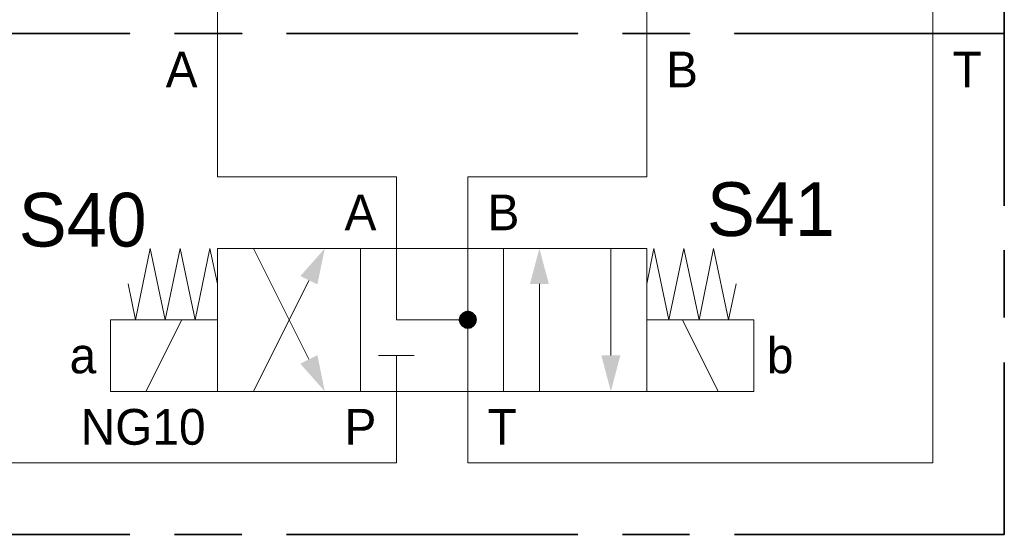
# Model space of a CAD drawing. Header units: millimetres. Extents: x 0 to 138, y 0 to 47.
# Tile 89 of 165: x 22.849 to 24.58, y 25.604 to 26.509. Entities that reach past the tile are written whole.
import ezdxf

# ---------------------------------------------------------------- set-up
doc = ezdxf.new("R2010")
doc.units = ezdxf.units.MM
for name, color, linetype in [('PDF_Geomertry', 7, 'Continuous'), ('PDF_Solid Fills', 7, 'Continuous'), ('PDF_Text', 7, 'Continuous')]:
    doc.layers.add(name, color=color, linetype=linetype)
doc.styles.add('PDF Arial', font='txt')

msp = doc.modelspace()

# ---------------------------------------------------------------- hatches: boundary and pattern name
at = {"layer": 'PDF_Solid Fills', "transparency": 33554559}
for points in [[(23.6368, 25.9813), (23.6326, 25.9965), (23.6349, 25.9971)], [(23.6368, 25.9813), (23.6349, 25.9971), (23.6368, 25.9971)], [(23.6368, 25.9813), (23.639, 25.9971), (23.641, 25.9965)], [(23.6368, 25.9813), (23.6368, 25.9971), (23.639, 25.9971)], [(23.6368, 25.9813), (23.621, 25.9832), (23.6215, 25.9854)], [(23.6368, 25.9813), (23.621, 25.9813), (23.621, 25.9832)], [(23.6368, 25.9813), (23.621, 25.979), (23.621, 25.9813)], [(23.6368, 25.9813), (23.6215, 25.9771), (23.621, 25.979)], [(23.6368, 25.9813), (23.6215, 25.9854), (23.6224, 25.9874)], [(23.6368, 25.9813), (23.6224, 25.9757), (23.6215, 25.9771)], [(23.6368, 25.9813), (23.6224, 25.9874), (23.6229, 25.9896)], [(23.6368, 25.9813), (23.6229, 25.9735), (23.6224, 25.9757)], [(23.6368, 25.9813), (23.6229, 25.9896), (23.6243, 25.991)], [(23.6368, 25.9813), (23.6243, 25.9721), (23.6229, 25.9735)], [(23.6368, 25.9813), (23.6243, 25.991), (23.6257, 25.9924)], [(23.6368, 25.9813), (23.6257, 25.9701), (23.6243, 25.9721)], [(23.6368, 25.9813), (23.6257, 25.9924), (23.6271, 25.9938)], [(23.6368, 25.9813), (23.6271, 25.9688), (23.6257, 25.9701)], [(23.6368, 25.9813), (23.6271, 25.9938), (23.6293, 25.9951)], [(23.6368, 25.9813), (23.6293, 25.9679), (23.6271, 25.9688)], [(23.6368, 25.9813), (23.6293, 25.9951), (23.6307, 25.9957)], [(23.6368, 25.9813), (23.6307, 25.9665), (23.6293, 25.9679)], [(23.6368, 25.9813), (23.6307, 25.9957), (23.6326, 25.9965)], [(23.6368, 25.9813), (23.6326, 25.966), (23.6307, 25.9665)], [(23.6368, 25.9813), (23.6349, 25.966), (23.6326, 25.966)], [(23.6368, 25.9813), (23.6368, 25.966), (23.6349, 25.966)], [(23.6368, 25.9813), (23.641, 25.9965), (23.6432, 25.9957)], [(23.6368, 25.9813), (23.6432, 25.9957), (23.6446, 25.9951)], [(23.6368, 25.9813), (23.6446, 25.9951), (23.6465, 25.9938)], [(23.6368, 25.9813), (23.6465, 25.9938), (23.6479, 25.9924)], [(23.6368, 25.9813), (23.6479, 25.9924), (23.6493, 25.991)], [(23.6368, 25.9813), (23.6493, 25.991), (23.6507, 25.9896)], [(23.6368, 25.9813), (23.6507, 25.9896), (23.6515, 25.9874)], [(23.6368, 25.9813), (23.6515, 25.9874), (23.6521, 25.9854)], [(23.6368, 25.9813), (23.6521, 25.9854), (23.6521, 25.9832)], [(23.6368, 25.9813), (23.6521, 25.9832), (23.6529, 25.9813)], [(23.6368, 25.9813), (23.639, 25.966), (23.6368, 25.966)], [(23.6368, 25.9813), (23.641, 25.966), (23.639, 25.966)], [(23.6368, 25.9813), (23.6432, 25.9665), (23.641, 25.966)], [(23.6368, 25.9813), (23.6446, 25.9679), (23.6432, 25.9665)], [(23.6368, 25.9813), (23.6465, 25.9688), (23.6446, 25.9679)], [(23.6368, 25.9813), (23.6479, 25.9701), (23.6465, 25.9688)], [(23.6368, 25.9813), (23.6493, 25.9721), (23.6479, 25.9701)], [(23.6368, 25.9813), (23.6507, 25.9735), (23.6493, 25.9721)], [(23.6368, 25.9813), (23.6515, 25.9757), (23.6507, 25.9735)], [(23.6368, 25.9813), (23.6521, 25.9771), (23.6515, 25.9757)], [(23.6368, 25.9813), (23.6521, 25.979), (23.6521, 25.9771)], [(23.6368, 25.9813), (23.6529, 25.9813), (23.6521, 25.979)]]:
    msp.add_hatch(color=256, dxfattribs=at).paths.add_polyline_path(points)

# ---------------------------------------------------------------- linework, layer by layer
at = {"layer": 'PDF_Geomertry', "lineweight": 35}
for points in [[(22.5682, 26.1818), (22.5682, 26.4846), (23.0424, 26.4846), (22.5682, 26.4846), (22.5682, 27.2388), (23.0424, 27.2388), (22.5682, 27.2388), (22.5682, 27.9929), (23.0424, 27.9929)], [(24.5799, 26.1818), (24.5799, 26.4846), (24.1057, 26.4846), (24.5799, 26.4846), (24.5799, 27.2388), (24.1057, 27.2388), (24.5799, 27.2388), (24.5799, 27.9929), (24.1057, 27.9929)], [(24.5799, 25.9854), (24.5799, 26.1035)], [(22.5682, 25.9063), (22.5682, 25.604), (23.0424, 25.604)], [(24.1057, 25.604), (24.5799, 25.604), (24.5799, 25.9063)], [(23.121, 25.604), (23.2396, 25.604)], [(23.3182, 25.604), (23.8299, 25.604)], [(23.9085, 25.604), (24.0265, 25.604)]]:
    msp.add_lwpolyline(points, dxfattribs=at)
at = {"layer": 'PDF_Geomertry', "lineweight": 15}
for points in [[(24.4543, 26.7985), (24.4543, 26.4846), (24.4543, 25.7299), (23.6368, 25.7299), (23.6368, 25.8554), (23.6368, 25.9813), (23.5113, 25.9813), (23.5113, 26.1068), (23.5113, 26.2326), (23.1965, 26.2326), (23.1965, 26.4846), (23.1965, 26.7985)], [(23.6368, 25.9813), (23.6368, 26.1068), (23.6368, 26.2326), (23.9515, 26.2326), (23.9515, 26.4846), (23.9515, 26.7985)], [(23.5113, 25.9188), (23.5113, 25.8554), (23.5113, 25.7299), (22.6938, 25.7299), (22.6938, 26.4846), (22.6938, 26.6104), (22.8826, 26.6104), (22.8826, 26.704)], [(23.1965, 26.0443), (23.1835, 26.1068), (23.1576, 25.9813), (23.1313, 26.1068), (23.1049, 25.9813), (23.0785, 26.1068), (23.0529, 25.9813), (23.0396, 26.0443)], [(23.2599, 26.1068), (23.3571, 25.9118)], [(23.8882, 26.1068), (23.8882, 25.9188)], [(23.9515, 26.0443), (23.964, 26.1068), (23.9904, 25.9813), (24.0168, 26.1068), (24.0432, 25.9813), (24.0688, 26.1068), (24.0951, 25.9813), (24.1085, 26.0443)], [(23.2599, 25.8554), (23.3571, 26.0507)], [(23.7626, 25.8554), (23.7626, 26.0443)], [(23.071, 25.8554), (23.134, 25.9813)], [(24.0771, 25.8554), (24.014, 25.9813)], [(23.4799, 25.9188), (23.5424, 25.9188)]]:
    msp.add_lwpolyline(points, dxfattribs=at)
at = {"layer": 'PDF_Geomertry', "lineweight": 35}
for points in [[(23.121, 26.4846), (23.2396, 26.4846)], [(23.3182, 26.4846), (23.8299, 26.4846)], [(23.9085, 26.4846), (24.0265, 26.4846)]]:
    msp.add_lwpolyline(points, close=True, dxfattribs=at)
at = {"layer": 'PDF_Geomertry', "lineweight": 15}
for points in [[(23.1965, 25.8554), (23.4479, 25.8554), (23.4479, 26.1068), (23.1965, 26.1068), (23.1965, 25.8554)], [(23.4479, 26.1068), (23.6993, 26.1068), (23.6993, 25.8554), (23.4479, 25.8554), (23.4479, 26.1068)], [(23.6993, 25.8554), (23.9515, 25.8554), (23.9515, 26.1068), (23.6993, 26.1068), (23.6993, 25.8554)], [(23.0085, 25.8554), (23.1965, 25.8554), (23.1965, 25.9813), (23.0085, 25.9813), (23.0085, 25.8554)], [(23.9515, 25.8554), (24.1396, 25.8554), (24.1396, 25.9813), (23.9515, 25.9813), (23.9515, 25.8554)]]:
    msp.add_lwpolyline(points, close=True, dxfattribs=at)
at = {"layer": 'PDF_Geomertry', "lineweight": 0}
msp.add_lwpolyline([(23.6293, 25.9813), (23.6293, 25.9804), (23.6293, 25.979), (23.6293, 25.9785), (23.6299, 25.9776), (23.6307, 25.9763), (23.6313, 25.9757), (23.6321, 25.9749), (23.6326, 25.9749), (23.634, 25.9743), (23.6349, 25.9735), (23.6354, 25.9735), (23.6368, 25.9735), (23.6376, 25.9735), (23.639, 25.9735), (23.6396, 25.9743), (23.641, 25.9749), (23.6418, 25.9749), (23.6424, 25.9757), (23.6432, 25.9763), (23.6438, 25.9776), (23.6438, 25.9785), (23.6446, 25.979), (23.6446, 25.9804), (23.6446, 25.9813), (23.6446, 25.9826), (23.6446, 25.9832), (23.6438, 25.9846), (23.6438, 25.9854), (23.6432, 25.986), (23.6424, 25.9868), (23.6418, 25.9874), (23.641, 25.9882), (23.6396, 25.9888), (23.639, 25.9888), (23.6376, 25.9896), (23.6368, 25.9896), (23.6354, 25.9896), (23.6349, 25.9888), (23.634, 25.9888), (23.6326, 25.9882), (23.6321, 25.9874), (23.6313, 25.9868), (23.6307, 25.986), (23.6299, 25.9854), (23.6293, 25.9846), (23.6293, 25.9832), (23.6293, 25.9826), (23.6293, 25.9813)], close=True, dxfattribs=at)
at = {"layer": 'PDF_Solid Fills', "transparency": 33554559}
for points in [[(23.3424, 26.0582), (23.3724, 26.0438), (23.3424, 26.0582), (23.3854, 26.1068)], [(23.746, 26.0443), (23.7793, 26.0443), (23.746, 26.0443), (23.7626, 26.1068)], [(23.3724, 25.9193), (23.3424, 25.904), (23.3724, 25.9193), (23.3854, 25.8554)], [(23.9049, 25.9188), (23.8715, 25.9188), (23.9049, 25.9188), (23.8882, 25.8554)]]:
    msp.add_solid(points, dxfattribs=at)

# ---------------------------------------------------------------- texts
at = {"layer": 'PDF_Text', "attachment_point": 7, "style": 'PDF Arial'}
for s, insert, char_height in [('A', (23.1057, 26.3901), 0.0628), ('B', (23.9854, 26.3901), 0.0628), ('T', (24.489, 26.3901), 0.0628), ('S41', (24.0571, 26.1274), 0.09445), ('S40', (22.8474, 26.1088), 0.09445), ('A', (23.4201, 26.1388), 0.0628), ('B', (23.6715, 26.1388), 0.0628), ('b', (24.1626, 25.8863), 0.0628), ('a', (22.9368, 25.8863), 0.0628), ('NG10', (22.9563, 25.7607), 0.06283), ('P', (23.4201, 25.7618), 0.0628), ('T', (23.6715, 25.7618), 0.0628)]:
    msp.add_mtext(s, dxfattribs=dict(at, insert=insert, char_height=char_height))

doc.saveas('drawing.dxf')
